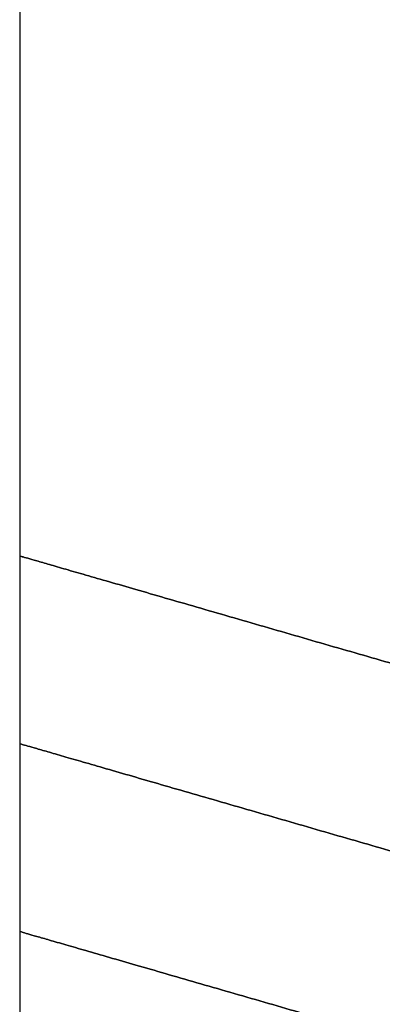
# Model space of a CAD drawing. Header units: millimetres. Extents: x -761 to -147, y -807 to -217.
# Tile 136 of 256: x -690 to -688.5, y -671.39 to -667.31. Entities that reach past the tile are written whole.
import ezdxf

# ---------------------------------------------------------------- set-up
doc = ezdxf.new("R2010")
doc.units = ezdxf.units.MM
doc.layers.add('Calque 16', color=7, linetype='Continuous', true_color=0x343231)

msp = doc.modelspace()

# ---------------------------------------------------------------- linework, layer by layer
at = {"layer": 'Calque 16'}
for points in [[(-690.0008, -657.079, -106.9067), (-690.0008, -661.2292, -106.9067), (-690.0007, -665.3795, -106.9067), (-690.0006, -669.5298, -106.9067)], [(-690.0006, -669.5298, -106.9067), (-690.0005, -670.0484, -106.9067), (-690.0006, -670.5672, -106.9067), (-690.0006, -671.0861, -106.9067)], [(-690.0006, -671.0861, -106.9067), (-689.9999, -671.6027, -106.9067), (-690.0014, -672.1231, -106.9067), (-690.0012, -672.6473, -106.9067)]]:
    msp.add_open_spline(points, degree=3, dxfattribs=at)
for points in [[(-686.9085, -670.4232, -106.9067), (-686.9085, -670.4232, -105.2974), (-688.4545, -669.9765, -105.2974), (-690.0006, -669.5298, -105.2974), (-690.0006, -669.5298, -106.9067), (-690.0006, -669.5298, -108.516), (-688.4545, -669.9765, -108.516), (-686.9085, -670.4232, -108.516), (-686.9085, -670.4232, -106.9067)], [(-686.9085, -671.2014, -106.9067), (-686.9085, -671.2014, -105.2974), (-688.4545, -670.7546, -105.2974), (-690.0006, -670.3078, -105.2974), (-690.0006, -670.3078, -106.9067), (-690.0006, -670.3078, -108.516), (-688.4545, -670.7546, -108.516), (-686.9085, -671.2014, -108.516), (-686.9085, -671.2014, -106.9067)], [(-686.9084, -671.9793, -106.9067), (-686.9084, -671.9793, -105.2974), (-688.4545, -671.5327, -105.2974), (-690.0006, -671.0861, -105.2974), (-690.0006, -671.0861, -106.9067), (-690.0006, -671.0861, -108.516), (-688.4545, -671.5327, -108.516), (-686.9084, -671.9793, -108.516), (-686.9084, -671.9793, -106.9067)]]:
    msp.add_rational_spline(points, [1, 0.707106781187, 1, 0.707106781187, 1, 0.707106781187, 1, 0.707106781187, 1], degree=2, knots=[0, 0, 0, 2.527869, 2.527869, 5.055738, 5.055738, 7.583607, 7.583607, 10.111476, 10.111476, 10.111476], dxfattribs=at)

doc.saveas('drawing.dxf')
